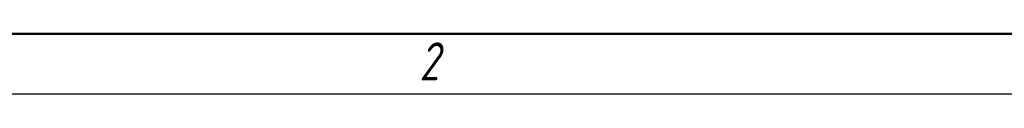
# Model space of a CAD drawing. Header units: millimetres. Extents: x 0 to 1680, y 0 to 1188.
# Tile 2 of 30: x 287 to 614, y 0 to 20. Entities that reach past the tile are written whole.
import ezdxf

# ---------------------------------------------------------------- set-up
doc = ezdxf.new("R2010")
doc.units = ezdxf.units.MM
doc.header["$LTSCALE"] = 4
doc.layers.add('Кромка (ГОСТ)', color=7, linetype='Continuous', lineweight=50)
doc.styles.add('Альтернативный текст (ГОСТ)', font='arial.ttf', dxfattribs={"width": 0.8})

# ---------------------------------------------------------------- blocks, each defined once
blk = doc.blocks.new('Рамки ГОСТ - Рамка')
at = {"layer": 'Кромка (ГОСТ)'}
blk.add_line((20, 5), (415, 5), dxfattribs=at)
at = {"layer": 'Кромка (ГОСТ)', "lineweight": 25}
blk.add_line((420, 0), (0, 0), dxfattribs=at)
at = {"layer": 'Кромка (ГОСТ)', "insert": (104.989, 4.299), "char_height": 3.17, "width": 5.23282, "attachment_point": 1, "style": 'Альтернативный текст (ГОСТ)'}
blk.add_mtext('\\fGOST Common|b0|i1;{\\H3.1700;2}', dxfattribs=at)

msp = doc.modelspace()

# ---------------------------------------------------------------- block references
at = {"xscale": 4, "yscale": 4, "zscale": 4}
msp.add_blockref('Рамки ГОСТ - Рамка', (0, 0), dxfattribs=at)

doc.saveas('drawing.dxf')
